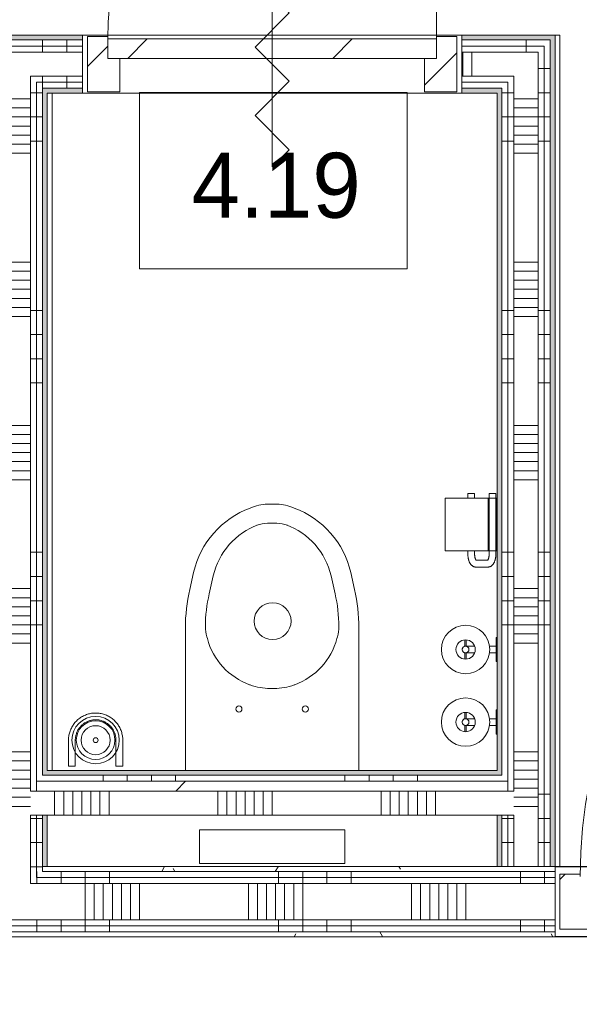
# Model space of a CAD drawing. Extents: x 2744 to 57639, y 3641 to 38820.
# Tile 107 of 179: x 38703 to 39860, y 32221 to 34256. Entities that reach past the tile are written whole.
import ezdxf

# ---------------------------------------------------------------- set-up
doc = ezdxf.new("R2010")
doc.units = 0
doc.header["$LTSCALE"] = 50
doc.layers.get('0').update_dxf_attribs({"linetype": 'CONTINUOUS'})
for name, color, linetype, lineweight in [('A-AREA-IDEN', 8, 'CONTINUOUS', 18), ('A-DETL-GENF', 8, 'CONTINUOUS', 18), ('A-DOOR', 8, 'CONTINUOUS', 25), ('A-FLOR-OTLN', 8, 'CONTINUOUS', 18), ('A-GENM', 8, 'CONTINUOUS', 18), ('A-WALL-PATT', 8, 'CONTINUOUS', 50), ('I-WALL', 8, 'CONTINUOUS', 25), ('P-SANR-FIXT', 8, 'CONTINUOUS', 18)]:
    doc.layers.add(name, color=color, linetype=linetype, lineweight=lineweight)
doc.styles.add('Frutiger_6', font='txt', dxfattribs={"height": 134.331683})
pattern_1 = [(0, (0, 0), (406.4, 101.6), [33.528, -271.272, 33.528, -271.272, -1625.6]), (0, (0, 0), (406.4, 101.6), [-609.6, 33.528, -576.072, 33.528, -271.272, -711.2]), (0, (0, 0), (406.4, 101.6), [-1524, 33.528, -169.672, 33.528, -474.472]), (120, (152.4, 50.8), (-291.18818, 301.15272), [33.528, -271.272, 33.528, -271.272, -1625.6]), (120, (152.4, 50.8), (-291.18818, 301.15272), [-609.6, 33.528, -576.072, 33.528, -271.272, -711.2]), (120, (152.4, 50.8), (-291.18818, 301.15272), [-1524, 33.528, -169.672, 33.528, -474.472]), (240, (203.2, 254), (-115.21182, -402.75272), [33.528, -271.272, 33.528, -271.272, -1625.6]), (240, (203.2, 254), (-115.21182, -402.75272), [-609.6, 33.528, -576.072, 33.528, -271.272, -711.2]), (240, (203.2, 254), (-115.21182, -402.75272), [-1524, 33.528, -169.672, 33.528, -474.472])]
pattern_2 = [(270, (36388, 32505.7), (500, -4e-12), []), (270, (36338, 32505.7), (500, -4e-12), []), (270, (36288, 32505.7), (500, -4e-12), []), (270, (36238, 32505.7), (500, -4e-12), [])]
pattern_3 = [(270, (36399.95, 34224.45), (500, 3e-14), []), (270, (36349.95, 34224.45), (500, 3e-14), []), (270, (36299.95, 34224.45), (500, 3e-14), []), (270, (36249.95, 34224.45), (500, 3e-14), [])]
pattern_4 = [(180, (39809.95, 33505.1), (-2e-12, -500), []), (180, (39809.95, 33555.1), (-2e-12, -500), []), (180, (39809.95, 33605.1), (-2e-12, -500), []), (180, (39809.95, 33655.1), (-2e-12, -500), [])]
pattern_5 = [(180, (38759.95, 33505.1), (6e-13, -500), []), (180, (38759.95, 33555.1), (6e-13, -500), []), (180, (38759.95, 33605.1), (6e-13, -500), []), (180, (38759.95, 33655.1), (6e-13, -500), [])]

# ---------------------------------------------------------------- blocks, each defined once
blk = doc.blocks.new('74_3B_toilet - eenvoudig - 74_3B_toilet - eenvoudig-4325791-Plotview 4e Verdieping - schaal 1 op 100')
at = {"layer": 'P-SANR-FIXT'}
for p, q in [((-41.5, 146.2), (-341.5, 146.2)), ((-341.5, 146.2), (-341.5, 76.2)), ((-41.5, 76.2), (-41.5, 146.2)), ((-341.5, 76.2), (-41.5, 76.2)), ((-370.9, -46.3), (-370.9, -340.9)), ((-12.1, -340.9), (-12.1, -46.3)), ((-238.2, -223.6), (-236.9, -223.1)), ((-187.3, -215.9), (-195.7, -215.9)), ((-144.9, -223.6), (-146.2, -223.1)), ((-326.5, -322.7), (-325.4, -318.8)), ((-56.5, -322.7), (-57.6, -318.8)), ((-362, -420.1), (-353.9, -455.6)), ((-313.2, -448.4), (-321.6, -411.6)), ((-69.8, -448.4), (-61.4, -411.6)), ((-29.2, -455.6), (-21.1, -420.1)), ((-223.2, -553.2), (-220.4, -554.3)), ((-181.9, -557.2), (-201.1, -557.2)), ((-159.8, -553.2), (-162.6, -554.3)), ((-237.2, -588.7), (-232.3, -590.5)), ((-150.7, -590.5), (-145.8, -588.7)), ((-196.8, -596.9), (-186.2, -596.9))]:
    blk.add_line(p, q, dxfattribs=at)
for centre, radius in [((-260.2, -173.2), 6.35), ((-122.8, -173.2), 6.35), ((-192.5, -354.9), 38.1)]:
    blk.add_circle(centre, radius, dxfattribs=at)
for centre, radius, start, end in [((-190.5, -354.9), 139.7, 109.9597, 165), ((-195.7, -336.5), 120.6, 90, 109.9597), ((-187.3, -336.5), 120.6, 70.0403, 90), ((-192.5, -354.9), 139.7, 15, 70.0403), ((-235.5, -347.1), 94.2, 165, 177.7844), ((-147.5, -347.1), 94.2, 2.2156, 15), ((-15.3, -340.9), 355.6, 180, 192.8722), ((-12.1, -340.9), 317.5, 180.4622, 192.8722), ((-370.9, -340.9), 317.5, 347.1278, 359.5378), ((-367.7, -340.9), 355.6, 347.1278, 360), ((-172.2, -414), 186.4, 192.8722, 249.5866), ((-168.7, -415.3), 148.3, 192.8722, 249.5866), ((-214.3, -415.3), 148.3, 290.4134, 347.1278), ((-210.8, -414), 186.4, 290.4134, 347.1278), ((-201.1, -493.7), 63.5, 249.5866, 270), ((-181.9, -493.7), 63.5, 270, 290.4134), ((-196.8, -495.3), 101.6, 249.5866, 270), ((-186.2, -495.3), 101.6, 270, 290.4134)]:
    blk.add_arc(centre, radius, start, end, dxfattribs=at)
blk = doc.blocks.new('32_KA_hout_67-114-enkele_deur_met dorpel - H630d-V79-Plotview 4e Verdieping - schaal 1 op 100')
at = {"layer": 'A-GENM'}
h = blk.add_hatch(dxfattribs=at)
h.set_pattern_fill('FP_300', color=256, style=0, pattern_type=2)
h.set_pattern_definition([(45, (-39224.95, -34164.45), (-91.92388, 91.92388), [])])
h.paths.add_polyline_path([(-382.1, -57), (-315.1, -57), (-315.1, 12), (-340.1, 12), (-340.1, 57), (-382.1, 57), (-382.1, -12.6)], flags=0)
h.paths.add_polyline_path([(381.9, -57), (381.9, 57), (339.9, 57), (339.9, 12), (314.9, 12), (314.9, -57), (363.6, -57)], flags=0)
at = {"layer": 'A-DETL-GENF'}
for p, q in [((0, 212.1), (-35.4, 176.8)), ((0, -212.1), (0, 212.1)), ((-35.4, 176.8), (35.4, 106.1)), ((35.4, 106.1), (-35.4, 35.4)), ((-35.4, 35.4), (35.4, -35.4)), ((35.4, -35.4), (-35.4, -106.1)), ((-35.4, -106.1), (35.4, -176.8)), ((35.4, -176.8), (0, -212.1))]:
    blk.add_line(p, q, dxfattribs=at)
at = {"layer": 'A-DOOR', "lineweight": 18}
for p, q in [((-340.1, 57), (-382.1, 57)), ((-382.1, 57), (-382.1, -57)), ((-340.1, 52), (-340.1, 57)), ((381.9, 57), (339.9, 57)), ((339.9, 57), (339.9, 52)), ((381.9, -57), (381.9, 57)), ((-315.1, -57), (-315.1, 12)), ((314.9, 12), (314.9, -57)), ((-382.1, -57), (-315.1, -57)), ((314.9, -57), (381.9, -57))]:
    blk.add_line(p, q, dxfattribs=at)
at = {"layer": 'A-GENM'}
blk.add_line((339.9, 52), (339.9, 732), dxfattribs=at)
blk.add_arc((339.9, 52), 680, 90, 180, dxfattribs=at)
blk = doc.blocks.new('32_KA_hout_67-114-enkele_deur - H930_z-6007470-Plotview 4e Verdieping - schaal 1 op 100')
at = {"layer": 'A-GENM'}
h = blk.add_hatch(dxfattribs=at)
h.set_pattern_fill('FP_302', color=256, style=0, pattern_type=2)
h.set_pattern_definition([(45, (-40351.95, -32433.2), (-91.92388, 91.92388), [])])
h.paths.add_polyline_path([(-532.1, -57), (-465.1, -57), (-465.1, 12), (-490.1, 12), (-490.1, 57), (-532.1, 57), (-532.1, -40)], flags=0)
h.paths.add_polyline_path([(500.5, -57), (531.9, -57), (531.9, 57), (489.9, 57), (489.9, 12), (464.9, 12), (464.9, -57)], flags=0)
at = {"layer": 'A-DETL-GENF'}
for p, q in [((0, 212.1), (-35.4, 176.8)), ((0, -212.1), (0, 212.1)), ((-35.4, 176.8), (35.4, 106.1)), ((35.4, 106.1), (-35.4, 35.4)), ((-35.4, 35.4), (35.4, -35.4)), ((35.4, -35.4), (-35.4, -106.1)), ((-35.4, -106.1), (35.4, -176.8)), ((35.4, -176.8), (0, -212.1))]:
    blk.add_line(p, q, dxfattribs=at)
at = {"layer": 'A-DOOR', "lineweight": 18}
for p, q in [((-490.1, 57), (-532.1, 57)), ((-532.1, 57), (-532.1, -57)), ((-490.1, 52), (-490.1, 57)), ((531.9, 57), (489.9, 57)), ((489.9, 57), (489.9, 52)), ((531.9, -57), (531.9, 57)), ((-465.1, -57), (-465.1, 12)), ((464.9, 12), (464.9, -57)), ((-532.1, -57), (-465.1, -57)), ((464.9, -57), (531.9, -57))]:
    blk.add_line(p, q, dxfattribs=at)
at = {"layer": 'A-GENM'}
blk.add_line((489.9, 52), (489.9, 1032), dxfattribs=at)
blk.add_arc((489.9, 52), 980, 90, 180, dxfattribs=at)
blk = doc.blocks.new('32_KA_binnendeur_hout - 32_KA_binnendeur_hout-V84-Plotview 4e Verdieping - schaal 1 op 100')
at = {"layer": 'A-DOOR', "lineweight": 18}
h = blk.add_hatch(dxfattribs=at)
h.set_pattern_fill('FP_340', color=256, style=0, pattern_type=2)
h.set_pattern_definition([(225, (39224.83, 34216.45), (212.132, -212.132), [])])
h.paths.add_polyline_path([(-47.8, 40), (-340, 40), (-340, 0), (340, 0), (340, 40)], flags=0)
for p, q in [((-340, 0), (-340, 40)), ((-340, 40), (340, 40)), ((340, 40), (340, 0)), ((340, 0), (-340, 0))]:
    blk.add_line(p, q, dxfattribs=at)
blk = doc.blocks.new('74_KA_D-Line reserve toiletrolhouder - Type 1-7879157-Plotview 4e Verdieping - schaal 1 op 100')
at = {"layer": 'P-SANR-FIXT'}
for p, q in [((118.6, 126.5), (105.2, 126.5)), ((105.2, 123.5), (118.6, 123.5)), ((144.8, 126.5), (131.3, 126.5)), ((131.7, 123.5), (144.8, 123.5)), ((118, 111), (118, 106.4)), ((132, 106.4), (132, 111)), ((100, 62), (100, 60)), ((103.3, 62), (100, 62)), ((100, 62), (150, 62)), ((118, 75.9), (118, 62)), ((132, 62), (132, 75.9)), ((150, 62), (146.7, 62)), ((150, 60), (150, 62))]:
    blk.add_line(p, q, dxfattribs=at)
at = {"layer": 'P-SANR-FIXT', "flags": 128}
for points in [[(118, 124.9), (118, 125), (118, 125)], [(118, 111), (118, 111.6), (118, 112.1), (118, 112.7), (118, 113.2), (118, 113.8), (118, 114.3), (118, 114.9), (118, 115.4), (118, 115.9), (118, 116.5), (118, 117), (118, 117.5), (118, 118), (118, 118.4), (118, 118.9), (118, 119.4), (118, 119.8), (118, 120.2), (118, 120.6), (118, 121), (118, 121.4), (118, 121.8), (118, 122.1), (118, 122.5), (118, 122.8), (118, 123.1), (118, 123.3), (118, 123.6), (118, 123.8), (118, 124), (118, 124.2), (118, 124.4)], [(118.1, 125.8), (118.1, 126.1), (118.1, 126.4), (118.2, 126.7), (118.3, 126.9), (118.4, 127.2), (118.4, 127.5), (118.6, 127.7), (118.7, 128), (118.8, 128.2), (118.9, 128.5), (119.1, 128.7), (119.2, 129), (119.4, 129.2), (119.6, 129.4)], [(123.3, 131.8), (123.5, 131.8), (123.8, 131.9), (124.1, 131.9), (124.4, 132), (124.6, 132), (124.9, 132), (125.2, 132), (125.5, 132), (125.8, 132), (126, 131.9), (126.3, 131.9), (126.6, 131.8), (126.9, 131.7), (127.1, 131.7), (127.4, 131.6), (127.7, 131.5), (127.9, 131.4)], [(131.4, 127.9), (131.5, 127.6), (131.6, 127.3), (131.7, 127.1), (131.8, 126.8), (131.8, 126.5), (131.9, 126.3), (131.9, 126), (132, 125.7), (132, 125.4), (132, 125.2), (132, 125)], [(132, 125), (132, 125), (132, 125), (132, 124.9), (132, 124.8), (132, 124.7), (132, 124.6), (132, 124.5), (132, 124.3), (132, 124.1), (132, 123.9), (132, 123.7), (132, 123.4), (132, 123.1), (132, 122.9), (132, 122.6), (132, 122.2), (132, 121.9), (132, 121.5), (132, 121.1), (132, 120.8), (132, 120.3), (132, 119.9), (132, 119.5), (132, 119), (132, 118.6), (132, 118.1), (132, 117.6), (132, 117.1), (132, 116.6), (132, 116.1), (132, 115.5), (132, 115), (132, 114.5), (132, 113.9), (132, 113.4), (132, 112.8), (132, 112.3), (132, 111.7), (132, 111.2), (132, 111)]]:
    blk.add_lwpolyline(points, dxfattribs=at)
at = {"layer": 'P-SANR-FIXT'}
for radius, start, end in [(50, 360, 180), (20, 0, 180), (50, 180, 360), (20, 180, 360), (7, 0, 180), (7, 180, 360)]:
    blk.add_arc((125, 125), radius, start, end, dxfattribs=at)
blk = doc.blocks.new('74_KA_D-Line toiletrolhouder - Type 1-7871651-Plotview 4e Verdieping - schaal 1 op 100')
at = {"layer": 'P-SANR-FIXT'}
for p, q in [((187.5, 167), (79.2, 167)), ((79.2, 78), (79.2, 167)), ((187.5, 167), (187.5, 78)), ((45.5, 104), (45.5, 78.6)), ((59.5, 78.6), (59.5, 104)), ((79.2, 120.4), (72.5, 120.4)), ((72.5, 106.4), (79.2, 106.4)), ((197.5, 120.4), (187.5, 120.4)), ((187.5, 106.4), (197.5, 106.4)), ((197.5, 120.4), (197.5, 119.5)), ((197.5, 119.5), (197.5, 106.4)), ((197.5, 76.2), (72.5, 76.2)), ((72.5, 62.2), (197.5, 62.2)), ((187.5, 78.2), (79.2, 78.2)), ((79.2, 60.2), (79.2, 78.2)), ((187.5, 78.2), (187.5, 60.2)), ((197.5, 76.2), (197.5, 75.4)), ((197.5, 75.4), (197.5, 62.2)), ((79.2, 60.2), (187.5, 60.2))]:
    blk.add_line(p, q, dxfattribs=at)
at = {"layer": 'P-SANR-FIXT', "flags": 128}
for points in [[(45.5, 104), (45.5, 104.9), (45.7, 105.9), (45.9, 106.8), (46.1, 107.7), (46.5, 108.6), (46.9, 109.4), (47.3, 110.2), (47.8, 111), (48.3, 111.7), (48.9, 112.3), (49.5, 112.9), (50.1, 113.5), (50.7, 114.1), (51.4, 114.6), (52, 115), (52.7, 115.5), (53.4, 115.9), (54.2, 116.3), (54.9, 116.7), (55.7, 117.1), (56.4, 117.4), (57.2, 117.7), (58, 118), (58.8, 118.3), (59.7, 118.6), (60.5, 118.8), (61.4, 119), (62.2, 119.3), (63.1, 119.4), (64, 119.6), (64.9, 119.8), (65.8, 119.9), (66.7, 120), (67.6, 120.1), (68.5, 120.2), (69.5, 120.3), (70.4, 120.3), (71.3, 120.4), (72.2, 120.4), (72.5, 120.4)], [(59.2, 102.9), (59.2, 102.9), (59.3, 103), (59.4, 103), (59.5, 103.1), (59.6, 103.2), (59.8, 103.4), (60, 103.5), (60.2, 103.7), (60.5, 103.8), (60.8, 104), (61.1, 104.2), (61.5, 104.4), (61.9, 104.5), (62.3, 104.7), (62.8, 104.9), (63.3, 105), (63.8, 105.2), (64.3, 105.3), (64.8, 105.5), (65.4, 105.6), (66, 105.7), (66.6, 105.9), (67.2, 106), (67.8, 106.1), (68.5, 106.1), (69.1, 106.2), (69.7, 106.3), (70.4, 106.3), (71.1, 106.3), (71.7, 106.4), (72.4, 106.4), (72.5, 106.4)], [(45.5, 78.6), (45.5, 77.6), (45.7, 76.7), (45.9, 75.8), (46.1, 74.8), (46.5, 74), (46.9, 73.1), (47.3, 72.4), (47.8, 71.6), (48.3, 70.9), (48.9, 70.3), (49.5, 69.7), (50.1, 69.1), (50.7, 68.5), (51.4, 68), (52, 67.5), (52.7, 67.1), (53.4, 66.7), (54.2, 66.3), (54.9, 65.9), (55.7, 65.5), (56.4, 65.2), (57.2, 64.9), (58, 64.6), (58.8, 64.3), (59.7, 64), (60.5, 63.8), (61.4, 63.5), (62.2, 63.3), (63.1, 63.1), (64, 63), (64.9, 62.8), (65.8, 62.7), (66.7, 62.6), (67.6, 62.5), (68.5, 62.4), (69.5, 62.3), (70.4, 62.3), (71.3, 62.2), (72.2, 62.2), (72.5, 62.2)], [(59.2, 79.7), (59.2, 79.7), (59.3, 79.6), (59.4, 79.6), (59.5, 79.5), (59.6, 79.3), (59.8, 79.2), (60, 79.1), (60.2, 78.9), (60.5, 78.7), (60.8, 78.6), (61.1, 78.4), (61.5, 78.2), (61.9, 78.1), (62.3, 77.9), (62.8, 77.7), (63.3, 77.6), (63.8, 77.4), (64.3, 77.2), (64.8, 77.1), (65.4, 77), (66, 76.8), (66.6, 76.7), (67.2, 76.6), (67.8, 76.5), (68.5, 76.5), (69.1, 76.4), (69.7, 76.3), (70.4, 76.3), (71.1, 76.3), (71.7, 76.2), (72.4, 76.2), (72.5, 76.2)]]:
    blk.add_lwpolyline(points, dxfattribs=at)
blk = doc.blocks.new('74_KU_D line toiletborstel - Type 1-7877824-Plotview 4e Verdieping - schaal 1 op 100')
at = {"layer": 'P-SANR-FIXT'}
for p, q in [((69, 109), (69, 55)), ((83, 55), (83, 109)), ((167, 109), (167, 55)), ((181, 55), (181, 109)), ((83, 55), (69, 55)), ((181, 55), (167, 55))]:
    blk.add_line(p, q, dxfattribs=at)
at = {"layer": 'P-SANR-FIXT', "flags": 128}
for points in [[(181, 109), (181, 111.2), (180.9, 113.5), (180.6, 115.7), (180.3, 117.9), (179.9, 120.1), (179.4, 122.3), (178.9, 124.5), (178.2, 126.6), (177.5, 128.7), (176.6, 130.8), (175.7, 132.9), (174.7, 134.9), (173.6, 136.8), (172.5, 138.8), (171.3, 140.6), (170, 142.5), (168.6, 144.2), (167.1, 146), (165.6, 147.6), (164, 149.2), (162.4, 150.7), (160.7, 152.2), (159, 153.6), (157.1, 154.9), (155.3, 156.2), (153.4, 157.3), (151.4, 158.4), (149.4, 159.4), (147.4, 160.4), (145.3, 161.2), (143.2, 162), (141.1, 162.7), (138.9, 163.3), (136.7, 163.8), (134.5, 164.2), (132.3, 164.6), (130.1, 164.8), (127.8, 165), (125.6, 165), (123.4, 165), (121.1, 164.9), (118.9, 164.7), (116.7, 164.4), (114.5, 164), (112.3, 163.6), (110.1, 163), (107.9, 162.4), (105.8, 161.7), (103.7, 160.9), (101.7, 160), (99.7, 159), (97.7, 157.9), (95.7, 156.8), (93.9, 155.6), (92, 154.3), (90.2, 153), (88.5, 151.5), (86.8, 150), (85.2, 148.5), (83.7, 146.9), (82.2, 145.2), (80.8, 143.4), (79.4, 141.6), (78.2, 139.8), (77, 137.9), (75.9, 135.9), (74.8, 134), (73.9, 131.9), (73, 129.9), (72.2, 127.8), (71.5, 125.6), (70.9, 123.5), (70.3, 121.3), (69.9, 119.1), (69.5, 116.9), (69.2, 114.7), (69.1, 112.4), (69, 110.2), (69, 109)], [(83, 109), (83, 110.7), (83.1, 112.4), (83.3, 114), (83.5, 115.7), (83.8, 117.4), (84.2, 119), (84.6, 120.6), (85.1, 122.2), (85.6, 123.8), (86.3, 125.4), (87, 126.9), (87.7, 128.4), (88.5, 129.9), (89.4, 131.3), (90.3, 132.7), (91.3, 134.1), (92.3, 135.4), (93.4, 136.7), (94.5, 138), (95.7, 139.2), (96.9, 140.3), (98.2, 141.4), (99.5, 142.5), (100.9, 143.4), (102.3, 144.4), (103.7, 145.3), (105.2, 146.1), (106.7, 146.8), (108.2, 147.5), (109.8, 148.2), (111.3, 148.8), (112.9, 149.3), (114.6, 149.7), (116.2, 150.1), (117.9, 150.4), (119.5, 150.7), (121.2, 150.9), (122.9, 151), (124.5, 151), (126.2, 151), (127.9, 150.9), (129.6, 150.8), (131.3, 150.6), (132.9, 150.3), (134.6, 149.9), (136.2, 149.5), (137.8, 149.1), (139.4, 148.5), (141, 147.9), (142.5, 147.2), (144, 146.5), (145.5, 145.7), (146.9, 144.9), (148.4, 144), (149.7, 143), (151.1, 142), (152.4, 140.9), (153.6, 139.8), (154.8, 138.6), (156, 137.4), (157.1, 136.1), (158.2, 134.8), (159.2, 133.5), (160.1, 132.1), (161, 130.7), (161.9, 129.2), (162.6, 127.7), (163.4, 126.2), (164, 124.7), (164.6, 123.1), (165.1, 121.5), (165.6, 119.9), (166, 118.2), (166.4, 116.6), (166.6, 114.9), (166.8, 113.3), (167, 111.6), (167, 109.9), (167, 109)]]:
    blk.add_lwpolyline(points, dxfattribs=at)
at = {"layer": 'P-SANR-FIXT'}
for centre, radius, start, end in [((125, 109), 49, 0, 180), ((125, 109), 40, 0, 180), ((125, 108.8), 30, 90, 270), ((125, 108.8), 30, 270, 90), ((125, 109), 49, 180, 0), ((125, 109), 40, 180, 0), ((125, 108.8), 5, 0, 180), ((125, 108.8), 5, 180, 360)]:
    blk.add_arc(centre, radius, start, end, dxfattribs=at)
blk = doc.blocks.new('00_KU ruimtetag klein - 00_KU ruimtetag klein-3654224-Plotview 4e Verdieping - schaal 1 op 100')
at = {"layer": 'A-AREA-IDEN'}
for p, q in [((2.754, 1.853), (-2.777, 1.853)), ((-2.777, 1.853), (-2.777, -1.794)), ((2.754, -1.794), (2.754, 1.853)), ((-2.777, -1.794), (2.754, -1.794))]:
    blk.add_line(p, q, dxfattribs=at)
blk = doc.blocks.new('Onderlegger 4e verdieping')
at = {"layer": 'A-WALL-PATT', "lineweight": 5}
h = blk.add_hatch(color=256, dxfattribs=at)
h.paths.add_polyline_path([(34366.9, 34214.5), (34632.9, 34214.5), (34632.9, 34224.5), (34366.9, 34224.5)], flags=0)
h.paths.add_polyline_path([(39799.9, 34214.5), (39809.9, 34214.5), (39809.9, 34224.5), (39616.9, 34224.5), (39616.9, 34214.5)], flags=0)
h.paths.add_polyline_path([(33582.9, 34214.5), (33582.9, 34224.5), (33389.9, 34224.5), (33389.9, 34214.5), (33399.9, 34214.5)], flags=0)
h.paths.add_polyline_path([(38832.9, 34214.5), (38832.9, 34224.5), (38566.9, 34224.5), (38566.9, 34214.5)], flags=0)
h.paths.add_polyline_path([(37782.9, 34214.5), (37782.9, 34224.5), (37516.9, 34224.5), (37516.9, 34214.5)], flags=0)
h.paths.add_polyline_path([(35682.9, 34214.5), (35682.9, 34224.5), (35416.9, 34224.5), (35416.9, 34214.5), (35481, 34214.5)], flags=0)
h.paths.add_polyline_path([(36586.9, 34214.5), (36732.9, 34214.5), (36732.9, 34224.5), (36466.9, 34224.5), (36466.9, 34214.5)], flags=0)
at = {"layer": 'A-WALL-PATT', "lineweight": 18}
h = blk.add_hatch(dxfattribs=at)
h.set_pattern_fill('FP_303', color=256, angle=90, style=0, pattern_type=2)
h.set_pattern_definition(pattern_3)
h.paths.add_polyline_path([(36732.9, 34202), (36732.9, 34214.5), (36466.9, 34214.5), (36466.9, 34202), (36586.9, 34202)], flags=0)
h.paths.add_polyline_path([(33412.4, 34202), (33582.9, 34202), (33582.9, 34214.5), (33399.9, 34214.5), (33399.9, 34202)], flags=0)
h.paths.add_polyline_path([(35416.9, 34202), (35682.9, 34202), (35682.9, 34214.5), (35416.9, 34214.5)], flags=0)
h.paths.add_polyline_path([(39616.9, 34202), (39799.9, 34202), (39799.9, 34214.5), (39616.9, 34214.5)], flags=0)
h.paths.add_polyline_path([(34632.9, 34202), (34632.9, 34214.5), (34366.9, 34214.5), (34366.9, 34202)], flags=0)
h.paths.add_polyline_path([(38566.9, 34202), (38832.9, 34202), (38832.9, 34214.5), (38566.9, 34214.5)], flags=0)
h.paths.add_polyline_path([(37516.9, 34202), (37782.9, 34202), (37782.9, 34214.5), (37516.9, 34214.5)], flags=0)
at = {"layer": 'A-WALL-PATT', "lineweight": 25}
blk.add_hatch(color=256, dxfattribs=at).paths.add_polyline_path([(39799.9, 32505.7), (39809.9, 32505.7), (39809.9, 34214.5), (39799.9, 34214.5), (39799.9, 32613)], flags=0)
at = {"layer": 'A-WALL-PATT', "lineweight": 18}
h = blk.add_hatch(dxfattribs=at)
h.set_pattern_fill('FP_303', color=256, angle=90, style=0, pattern_type=2)
h.set_pattern_definition(pattern_3)
h.paths.add_polyline_path([(39787.4, 34189.5), (39787.4, 34202), (39616.9, 34202), (39616.9, 34189.5), (39774.9, 34189.5)], flags=0)
h.paths.add_polyline_path([(33582.9, 34189.5), (33582.9, 34202), (33412.4, 34202), (33412.4, 34189.5), (33424.9, 34189.5)], flags=0)
h.paths.add_polyline_path([(34632.9, 34189.5), (34632.9, 34202), (34366.9, 34202), (34366.9, 34189.5)], flags=0)
h.paths.add_polyline_path([(35682.9, 34189.5), (35682.9, 34202), (35416.9, 34202), (35416.9, 34189.5), (35481, 34189.5)], flags=0)
h.paths.add_polyline_path([(36466.9, 34189.5), (36732.9, 34189.5), (36732.9, 34202), (36466.9, 34202)], flags=0)
h.paths.add_polyline_path([(38832.9, 34189.5), (38832.9, 34202), (38566.9, 34202), (38566.9, 34189.5)], flags=0)
h.paths.add_polyline_path([(37516.9, 34189.5), (37782.9, 34189.5), (37782.9, 34202), (37516.9, 34202)], flags=0)
h = blk.add_hatch(dxfattribs=at)
h.set_pattern_fill('FP_307', color=256, angle=90, style=0, pattern_type=2)
h.set_pattern_definition(pattern_4)
h.paths.add_polyline_path([(39787.4, 32505.7), (39799.9, 32505.7), (39799.9, 34202), (39787.4, 34202), (39787.4, 32613)], flags=0)
h = blk.add_hatch(dxfattribs=at)
h.set_pattern_fill('FP_304', color=256, angle=90, style=0, pattern_type=2)
h.set_pattern_definition([(270, (36599.95, 34224.45), (337.5, 2e-14), []), (270, (36581.2, 34224.45), (337.5, 2e-14), []), (270, (36562.45, 34224.45), (337.5, 2e-14), []), (270, (36543.7, 34224.45), (337.5, 2e-14), []), (270, (36524.95, 34224.45), (337.5, 2e-14), []), (270, (36506.2, 34224.45), (337.5, 2e-14), []), (270, (36487.45, 34224.45), (337.5, 2e-14), [])])
h.paths.add_polyline_path([(33582.9, 34139.5), (33582.9, 34189.5), (33424.9, 34189.5), (33424.9, 34139.5), (33474.9, 34139.5)], flags=0)
h.paths.add_polyline_path([(34533.1, 34139.5), (34632.9, 34139.5), (34632.9, 34189.5), (34366.9, 34189.5), (34366.9, 34139.5), (34524.9, 34139.5)], flags=0)
h.paths.add_polyline_path([(36466.9, 34139.5), (36732.9, 34139.5), (36732.9, 34189.5), (36466.9, 34189.5), (36466.9, 34151.8)], flags=0)
h.paths.add_polyline_path([(35416.9, 34139.5), (35682.9, 34139.5), (35682.9, 34189.5), (35416.9, 34189.5), (35416.9, 34151.8)], flags=0)
h.paths.add_polyline_path([(38640.7, 34139.5), (38832.9, 34139.5), (38832.9, 34189.5), (38566.9, 34189.5), (38566.9, 34139.5)], flags=0)
h.paths.add_polyline_path([(37674.9, 34139.5), (37782.9, 34139.5), (37782.9, 34189.5), (37516.9, 34189.5), (37516.9, 34139.5), (37624.9, 34139.5)], flags=0)
h.paths.add_polyline_path([(39774.9, 34139.5), (39774.9, 34189.5), (39616.9, 34189.5), (39616.9, 34139.5), (39724.9, 34139.5)], flags=0)
h = blk.add_hatch(dxfattribs=at)
h.set_pattern_fill('FP_307', color=256, angle=90, style=0, pattern_type=2)
h.set_pattern_definition(pattern_4)
h.paths.add_polyline_path([(39787.4, 32505.7), (39787.4, 34189.5), (39774.9, 34189.5), (39774.9, 32505.7)], flags=0)
h = blk.add_hatch(dxfattribs=at)
h.set_pattern_fill('FP_303', color=256, angle=90, style=0, pattern_type=2)
h.set_pattern_definition(pattern_3)
h.paths.add_polyline_path([(39724.9, 34127), (39724.9, 34139.5), (39616.9, 34139.5), (39616.9, 34127), (39712.4, 34127)], flags=0)
h.paths.add_polyline_path([(33582.9, 34127), (33582.9, 34139.5), (33474.9, 34139.5), (33474.9, 34127), (33487.4, 34127)], flags=0)
h.paths.add_polyline_path([(38662.4, 34127), (38674.9, 34127), (38674.9, 34139.5), (38566.9, 34139.5), (38566.9, 34127), (38640.7, 34127)], flags=0)
h.paths.add_polyline_path([(34366.9, 34127), (34474.9, 34127), (34474.9, 34139.5), (34366.9, 34139.5)], flags=0)
h.paths.add_polyline_path([(34524.9, 34127), (34632.9, 34127), (34632.9, 34139.5), (34524.9, 34139.5)], flags=0)
h.paths.add_polyline_path([(35416.9, 34127), (35524.9, 34127), (35524.9, 34139.5), (35416.9, 34139.5)], flags=0)
h.paths.add_polyline_path([(35682.9, 34127), (35682.9, 34139.5), (35574.9, 34139.5), (35574.9, 34127), (35587.4, 34127)], flags=0)
h.paths.add_polyline_path([(37782.9, 34127), (37782.9, 34139.5), (37674.9, 34139.5), (37674.9, 34127), (37692.8, 34127)], flags=0)
h.paths.add_polyline_path([(37624.9, 34127), (37624.9, 34139.5), (37516.9, 34139.5), (37516.9, 34127), (37612.4, 34127)], flags=0)
h.paths.add_polyline_path([(36732.9, 34127), (36732.9, 34139.5), (36624.9, 34139.5), (36624.9, 34127), (36637.4, 34127)], flags=0)
h.paths.add_polyline_path([(36574.9, 34127), (36574.9, 34139.5), (36466.9, 34139.5), (36466.9, 34127), (36562.4, 34127)], flags=0)
h.paths.add_polyline_path([(38724.9, 34127), (38832.9, 34127), (38832.9, 34139.5), (38724.9, 34139.5)], flags=0)
h = blk.add_hatch(dxfattribs=at)
h.set_pattern_fill('FP_316', color=256, angle=90, style=0, pattern_type=2)
h.set_pattern_definition([(180, (38759.95, 33305.08), (4e-13, -337.5), []), (180, (38759.95, 33323.83), (4e-13, -337.5), []), (180, (38759.95, 33342.58), (4e-13, -337.5), []), (180, (38759.95, 33361.33), (4e-13, -337.5), []), (180, (38759.95, 33380.08), (4e-13, -337.5), []), (180, (38759.95, 33398.83), (4e-13, -337.5), []), (180, (38759.95, 33417.58), (4e-13, -337.5), [])])
h.paths.add_polyline_path([(38674.9, 32470.7), (38724.9, 32470.7), (38724.9, 34139.5), (38674.9, 34139.5), (38674.9, 32483.2)], flags=0)
h = blk.add_hatch(dxfattribs=at)
h.set_pattern_fill('FP_308', color=256, angle=90, style=0, pattern_type=2)
h.set_pattern_definition([(180, (39809.95, 33305.08), (-2e-12, -337.5), []), (180, (39809.95, 33323.83), (-2e-12, -337.5), []), (180, (39809.95, 33342.58), (-2e-12, -337.5), []), (180, (39809.95, 33361.33), (-2e-12, -337.5), []), (180, (39809.95, 33380.08), (-2e-12, -337.5), []), (180, (39809.95, 33398.83), (-2e-12, -337.5), []), (180, (39809.95, 33417.58), (-2e-12, -337.5), [])])
h.paths.add_polyline_path([(39774.9, 32505.7), (39774.9, 34139.5), (39724.9, 34139.5), (39724.9, 32505.7)], flags=0)
h = blk.add_hatch(dxfattribs=at)
h.set_pattern_fill('FP_303', color=256, angle=90, style=0, pattern_type=2)
h.set_pattern_definition(pattern_3)
h.paths.add_polyline_path([(39712.4, 34114.5), (39712.4, 34127), (39616.9, 34127), (39616.9, 34114.5), (39699.9, 34114.5)], flags=0)
h.paths.add_polyline_path([(33582.9, 34114.5), (33582.9, 34127), (33487.4, 34127), (33487.4, 34114.5), (33499.9, 34114.5)], flags=0)
h.paths.add_polyline_path([(38662.4, 34114.5), (38662.4, 34127), (38566.9, 34127), (38566.9, 34114.5), (38649.9, 34114.5)], flags=0)
h.paths.add_polyline_path([(38737.4, 34114.5), (38832.9, 34114.5), (38832.9, 34127), (38737.4, 34127)], flags=0)
h.paths.add_polyline_path([(34366.9, 34114.5), (34462.4, 34114.5), (34462.4, 34127), (34366.9, 34127)], flags=0)
h.paths.add_polyline_path([(34632.9, 34114.5), (34632.9, 34127), (34537.4, 34127), (34537.4, 34114.5), (34549.9, 34114.5)], flags=0)
h.paths.add_polyline_path([(37692.8, 34114.5), (37782.9, 34114.5), (37782.9, 34127), (37687.4, 34127), (37687.4, 34114.5)], flags=0)
h.paths.add_polyline_path([(37612.4, 34114.5), (37612.4, 34127), (37516.9, 34127), (37516.9, 34114.5), (37599.9, 34114.5)], flags=0)
h.paths.add_polyline_path([(35416.9, 34114.5), (35512.4, 34114.5), (35512.4, 34127), (35416.9, 34127)], flags=0)
h.paths.add_polyline_path([(35682.9, 34114.5), (35682.9, 34127), (35587.4, 34127), (35587.4, 34114.5), (35599.9, 34114.5)], flags=0)
h.paths.add_polyline_path([(36637.4, 34114.5), (36732.9, 34114.5), (36732.9, 34127), (36637.4, 34127)], flags=0)
h.paths.add_polyline_path([(36562.4, 34114.5), (36562.4, 34127), (36466.9, 34127), (36466.9, 34114.5), (36549.9, 34114.5)], flags=0)
at = {"layer": 'A-WALL-PATT', "lineweight": 25}
h = blk.add_hatch(color=256, dxfattribs=at)
h.paths.add_polyline_path([(38639.9, 34104.5), (38649.9, 34104.5), (38649.9, 34114.5), (38566.9, 34114.5), (38566.9, 34104.5)], flags=0)
h.paths.add_polyline_path([(35481, 34104.5), (35499.9, 34104.5), (35499.9, 34114.5), (35416.9, 34114.5), (35416.9, 34104.5)], flags=0)
h.paths.add_polyline_path([(34366.9, 34104.5), (34449.9, 34104.5), (34449.9, 34114.5), (34366.9, 34114.5)], flags=0)
h.paths.add_polyline_path([(33499.9, 34104.5), (33582.9, 34104.5), (33582.9, 34114.5), (33499.9, 34114.5)], flags=0)
h.paths.add_polyline_path([(38749.9, 34104.5), (38832.9, 34104.5), (38832.9, 34114.5), (38749.9, 34114.5)], flags=0)
h.paths.add_polyline_path([(34632.9, 34104.5), (34632.9, 34114.5), (34549.9, 34114.5), (34549.9, 34104.5), (34559.9, 34104.5)], flags=0)
h.paths.add_polyline_path([(39616.9, 34104.5), (39699.9, 34104.5), (39699.9, 34114.5), (39616.9, 34114.5)], flags=0)
h.paths.add_polyline_path([(35609.9, 34104.5), (35682.9, 34104.5), (35682.9, 34114.5), (35599.9, 34114.5), (35599.9, 34104.5)], flags=0)
h.paths.add_polyline_path([(37699.9, 34104.5), (37782.9, 34104.5), (37782.9, 34114.5), (37699.9, 34114.5)], flags=0)
h.paths.add_polyline_path([(36466.9, 34104.5), (36549.9, 34104.5), (36549.9, 34114.5), (36466.9, 34114.5)], flags=0)
h.paths.add_polyline_path([(37599.9, 34104.5), (37599.9, 34114.5), (37516.9, 34114.5), (37516.9, 34104.5), (37589.9, 34104.5)], flags=0)
h.paths.add_polyline_path([(36732.9, 34104.5), (36732.9, 34114.5), (36649.9, 34114.5), (36649.9, 34104.5), (36659.9, 34104.5)], flags=0)
at = {"layer": 'A-WALL-PATT', "lineweight": 18}
h = blk.add_hatch(dxfattribs=at)
h.set_pattern_fill('FP_315', color=256, angle=90, style=0, pattern_type=2)
h.set_pattern_definition(pattern_5)
h.paths.add_polyline_path([(38724.9, 32483.2), (38737.4, 32483.2), (38737.4, 32612), (38724.9, 32612), (38724.9, 32505.7)], flags=0)
h.paths.add_polyline_path([(38737.4, 32662), (38737.4, 34127), (38724.9, 34127), (38724.9, 32662)], flags=0)
h = blk.add_hatch(dxfattribs=at)
h.set_pattern_fill('FP_315', color=256, angle=90, style=0, pattern_type=2)
h.set_pattern_definition(pattern_5)
h.paths.add_polyline_path([(38737.4, 32495.7), (38749.9, 32495.7), (38749.9, 32612), (38737.4, 32612), (38737.4, 32505.7)], flags=0)
h.paths.add_polyline_path([(38749.9, 32682), (38749.9, 34114.5), (38737.4, 34114.5), (38737.4, 32682)], flags=0)
h = blk.add_hatch(dxfattribs=at)
h.set_pattern_fill('FP_307', color=256, angle=90, style=0, pattern_type=2)
h.set_pattern_definition(pattern_4)
h.paths.add_polyline_path([(39712.4, 32505.7), (39712.4, 32612), (39699.9, 32612), (39699.9, 32505.7)], flags=0)
h.paths.add_polyline_path([(39699.9, 32682), (39712.4, 32682), (39712.4, 34114.5), (39699.9, 34114.5), (39699.9, 32694.5)], flags=0)
h = blk.add_hatch(dxfattribs=at)
h.set_pattern_fill('FP_307', color=256, angle=90, style=0, pattern_type=2)
h.set_pattern_definition(pattern_4)
h.paths.add_polyline_path([(39712.4, 32505.7), (39724.9, 32505.7), (39724.9, 32612), (39712.4, 32612)], flags=0)
h.paths.add_polyline_path([(39724.9, 32662), (39724.9, 34127), (39712.4, 34127), (39712.4, 32662)], flags=0)
at = {"layer": 'A-WALL-PATT', "lineweight": 25}
h = blk.add_hatch(color=256, dxfattribs=at)
h.paths.add_polyline_path([(38749.9, 32505.7), (38759.9, 32505.7), (38759.9, 32612), (38749.9, 32612)], flags=0)
h.paths.add_polyline_path([(38759.9, 32694.5), (38759.9, 34104.5), (38749.9, 34104.5), (38749.9, 32694.5)], flags=0)
at = {"layer": 'A-WALL-PATT', "lineweight": 5}
h = blk.add_hatch(color=256, dxfattribs=at)
h.paths.add_polyline_path([(39699.9, 32505.7), (39699.9, 32612), (39689.9, 32612), (39689.9, 32505.7)], flags=0)
h.paths.add_polyline_path([(39699.9, 32694.5), (39699.9, 34104.5), (39689.9, 34104.5), (39689.9, 32694.5)], flags=0)
at = {"layer": 'A-WALL-PATT', "lineweight": 18}
h = blk.add_hatch(dxfattribs=at)
h.set_pattern_fill('FP_330', color=256, angle=90, style=0, pattern_type=2)
h.set_pattern_definition([(270, (39024.95, 32704.45), (500, -1e-12), []), (270, (38974.95, 32704.45), (500, -1e-12), []), (270, (38924.95, 32704.45), (500, -1e-12), []), (270, (38874.95, 32704.45), (500, -1e-12), [])])
h.paths.add_polyline_path([(38956.6, 32682), (39699.9, 32682), (39699.9, 32694.5), (38749.9, 32694.5), (38749.9, 32682), (38798.7, 32682)], flags=0)
at = {"layer": 'A-WALL-PATT', "lineweight": 5}
blk.add_hatch(color=256, dxfattribs=at).paths.add_polyline_path([(38759.9, 32694.5), (39689.9, 32694.5), (39689.9, 32704.5), (38759.9, 32704.5)], flags=0)
at = {"layer": 'A-WALL-PATT', "lineweight": 18}
h = blk.add_hatch(dxfattribs=at)
h.set_pattern_fill('FP_284', color=256, style=0, pattern_type=2)
h.set_pattern_definition([(45, (0, 0), (-353.5534, 353.5534), [])])
h.paths.add_polyline_path([(38737.4, 32662), (39712.4, 32662), (39712.4, 32682), (38737.4, 32682)], flags=0)
h = blk.add_hatch(dxfattribs=at)
h.set_pattern_fill('FP_329', color=256, angle=90, style=0, pattern_type=2)
h.set_pattern_definition([(270, (39224.95, 32704.45), (337.5, -9e-13), []), (270, (39206.2, 32704.45), (337.5, -9e-13), []), (270, (39187.45, 32704.45), (337.5, -9e-13), []), (270, (39168.7, 32704.45), (337.5, -9e-13), []), (270, (39149.95, 32704.45), (337.5, -9e-13), []), (270, (39131.2, 32704.45), (337.5, -9e-13), []), (270, (39112.45, 32704.45), (337.5, -9e-13), [])])
h.paths.add_polyline_path([(38737.4, 32612), (39724.9, 32613), (39724.9, 32662), (38724.9, 32662), (38724.9, 32612)], flags=0)
h = blk.add_hatch(dxfattribs=at)
h.set_pattern_fill('FP_9', color=256, style=0, pattern_type=2)
h.set_pattern_definition(pattern_1)
h.paths.add_polyline_path([(33499.9, 32495.7), (34449.9, 32495.7), (34449.9, 32505.7), (33499.9, 32505.7)], flags=0)
h.paths.add_polyline_path([(34549.9, 32495.7), (35499.9, 32495.7), (35499.9, 32505.7), (34549.9, 32505.7)], flags=0)
h.paths.add_polyline_path([(35796.9, 32495.7), (36549.9, 32495.7), (36549.9, 32505.7), (35599.9, 32505.7), (35599.9, 32495.7)], flags=0)
h.paths.add_polyline_path([(37060.8, 32495.7), (37599.9, 32495.7), (37599.9, 32505.7), (36649.9, 32505.7), (36649.9, 32495.7), (36744.8, 32495.7)], flags=0)
h.paths.add_polyline_path([(37699.9, 32495.7), (38649.9, 32495.7), (38649.9, 32505.7), (37699.9, 32505.7)], flags=0)
h.paths.add_polyline_path([(38956.6, 32495.7), (39809.9, 32495.7), (39809.9, 32505.7), (38749.9, 32505.7), (38749.9, 32495.7)], flags=0)
h = blk.add_hatch(dxfattribs=at)
h.set_pattern_fill('FP_297', color=256, angle=90, style=0, pattern_type=2)
h.set_pattern_definition(pattern_2)
h.paths.add_polyline_path([(33412.4, 32483.2), (33412.4, 32495.7), (33399.8, 32495.7), (33399.8, 32483.2)], flags=0)
h.paths.add_polyline_path([(33585.1, 32483.2), (34462.4, 32483.2), (34462.4, 32495.7), (33487.4, 32495.7), (33487.4, 32483.2)], flags=0)
h.paths.add_polyline_path([(34537.4, 32483.2), (35512.4, 32483.2), (35512.4, 32495.7), (34537.4, 32495.7)], flags=0)
h.paths.add_polyline_path([(35796.9, 32483.2), (36562.4, 32483.2), (36562.4, 32495.7), (35587.4, 32495.7), (35587.4, 32483.2)], flags=0)
h.paths.add_polyline_path([(36744.8, 32483.2), (37612.4, 32483.2), (37612.4, 32495.7), (36637.4, 32495.7), (36637.4, 32483.2)], flags=0)
h.paths.add_polyline_path([(37692.8, 32483.2), (38662.4, 32483.2), (38662.4, 32495.7), (37687.4, 32495.7), (37687.4, 32483.2)], flags=0)
h.paths.add_polyline_path([(38737.4, 32483.2), (39809.9, 32483.2), (39809.9, 32495.7), (38737.4, 32495.7)], flags=0)
h = blk.add_hatch(dxfattribs=at)
h.set_pattern_fill('FP_297', color=256, angle=90, style=0, pattern_type=2)
h.set_pattern_definition(pattern_2)
h.paths.add_polyline_path([(33474.9, 32470.7), (34474.9, 32470.7), (34474.9, 32483.2), (33474.9, 32483.2)], flags=0)
h.paths.add_polyline_path([(33399.8, 32470.7), (33424.9, 32470.7), (33424.9, 32483.2), (33399.8, 32483.2)], flags=0)
h.paths.add_polyline_path([(34533.1, 32470.7), (35524.9, 32470.7), (35524.9, 32483.2), (34524.9, 32483.2), (34524.9, 32470.7)], flags=0)
h.paths.add_polyline_path([(35574.9, 32470.7), (36574.9, 32470.7), (36574.9, 32483.2), (35574.9, 32483.2)], flags=0)
h.paths.add_polyline_path([(36744.8, 32470.7), (37624.9, 32470.7), (37624.9, 32483.2), (36624.9, 32483.2), (36624.9, 32470.7)], flags=0)
h.paths.add_polyline_path([(37692.8, 32470.7), (38674.9, 32470.7), (38674.9, 32483.2), (37674.9, 32483.2), (37674.9, 32470.7)], flags=0)
h.paths.add_polyline_path([(38724.9, 32470.7), (39809.9, 32470.7), (39809.9, 32483.2), (38724.9, 32483.2)], flags=0)
h = blk.add_hatch(dxfattribs=at)
h.set_pattern_fill('FP_298', color=256, angle=90, style=0, pattern_type=2)
h.set_pattern_definition([(270, (36587.98, 32505.7), (337.5, -3e-12), []), (270, (36569.23, 32505.7), (337.5, -3e-12), []), (270, (36550.48, 32505.7), (337.5, -3e-12), []), (270, (36531.73, 32505.7), (337.5, -3e-12), []), (270, (36512.98, 32505.7), (337.5, -3e-12), []), (270, (36494.23, 32505.7), (337.5, -3e-12), []), (270, (36475.48, 32505.7), (337.5, -3e-12), [])])
h.paths.add_polyline_path([(33585.1, 32395.7), (39809.9, 32395.7), (39809.9, 32470.7), (33399.8, 32470.7), (33399.8, 32395.7)], flags=0)
h = blk.add_hatch(dxfattribs=at)
h.set_pattern_fill('FP_297', color=256, angle=90, style=0, pattern_type=2)
h.set_pattern_definition(pattern_2)
h.paths.add_polyline_path([(33399.8, 32383.2), (39809.9, 32383.2), (39809.9, 32395.7), (33399.8, 32395.7), (33399.8, 32393.2)], flags=0)
h = blk.add_hatch(dxfattribs=at)
h.set_pattern_fill('FP_297', color=256, angle=90, style=0, pattern_type=2)
h.set_pattern_definition(pattern_2)
h.paths.add_polyline_path([(33399.8, 32370.7), (39809.9, 32370.7), (39809.9, 32383.2), (33399.8, 32383.2)], flags=0)
h = blk.add_hatch(dxfattribs=at)
h.set_pattern_fill('FP_9', color=256, style=0, pattern_type=2)
h.set_pattern_definition(pattern_1)
h.paths.add_polyline_path([(33399.8, 32360.7), (39809.9, 32360.7), (39809.9, 32370.7), (33399.8, 32370.7)], flags=0)
at = {"layer": 'A-FLOR-OTLN'}
for p, q in [((39616.9, 34224.5), (38832.9, 34224.5)), ((39819.9, 34224.5), (39809.9, 34224.5)), ((39819.9, 32505.7), (39819.9, 34224.5)), ((38769.9, 32704.5), (38769.9, 34104.5)), ((38832.9, 34104.5), (39616.9, 34104.5))]:
    blk.add_line(p, q, dxfattribs=at)
at = {"layer": 'I-WALL', "lineweight": 18}
for p, q in [((38832.9, 34224.5), (38566.9, 34224.5)), ((38832.9, 34214.5), (38566.9, 34214.5)), ((38832.9, 34104.5), (38832.9, 34224.5)), ((39809.9, 34224.5), (39616.9, 34224.5)), ((39616.9, 34224.5), (39616.9, 34104.5)), ((39799.9, 34214.5), (39616.9, 34214.5)), ((39799.9, 34214.5), (39799.9, 32505.7)), ((39809.9, 32360.7), (39809.9, 34224.5)), ((38832.9, 34202), (38566.9, 34202)), ((39787.4, 34202), (39616.9, 34202)), ((39787.4, 34202), (39787.4, 32505.7)), ((38832.9, 34189.5), (38566.9, 34189.5)), ((39774.9, 34189.5), (39616.9, 34189.5)), ((39774.9, 34189.5), (39774.9, 32505.7)), ((38832.9, 34139.5), (38724.9, 34139.5)), ((38724.9, 34139.5), (38724.9, 32662)), ((39724.9, 34139.5), (39616.9, 34139.5)), ((39724.9, 34139.5), (39724.9, 32662)), ((38832.9, 34127), (38737.4, 34127)), ((38737.4, 32662), (38737.4, 34127)), ((38832.9, 34114.5), (38749.9, 34114.5)), ((38749.9, 34114.5), (38749.9, 32694.5)), ((39712.4, 34127), (39616.9, 34127)), ((39699.9, 34114.5), (39616.9, 34114.5)), ((39699.9, 34114.5), (39699.9, 32694.5)), ((39712.4, 34127), (39712.4, 32662)), ((38759.9, 34104.5), (38832.9, 34104.5)), ((38759.9, 32704.5), (38759.9, 34104.5)), ((39616.9, 34104.5), (39689.9, 34104.5)), ((39689.9, 34104.5), (39689.9, 32704.5)), ((39699.9, 32694.5), (38749.9, 32694.5)), ((39689.9, 32704.5), (38759.9, 32704.5)), ((39712.4, 32682), (38737.4, 32682)), ((39724.9, 32662), (38724.9, 32662)), ((38724.9, 32612), (38724.9, 32470.7)), ((38724.9, 32612), (39724.9, 32612)), ((38737.4, 32612), (38737.4, 32483.2)), ((38749.9, 32612), (38749.9, 32495.7)), ((38759.9, 32505.7), (38759.9, 32612)), ((39689.9, 32612), (39689.9, 32505.7)), ((39699.9, 32612), (39699.9, 32505.7)), ((39712.4, 32612), (39712.4, 32505.7)), ((39724.9, 32612), (39724.9, 32505.7)), ((39689.9, 32505.7), (38749.9, 32505.7)), ((39809.9, 32505.7), (39689.9, 32505.7)), ((38749.9, 32495.7), (39809.9, 32495.7)), ((38724.9, 32470.7), (39809.9, 32470.7)), ((38737.4, 32483.2), (39809.9, 32483.2)), ((33399.8, 32395.7), (39809.9, 32395.7)), ((33399.8, 32383.2), (39809.9, 32383.2)), ((33399.8, 32370.7), (39809.9, 32370.7)), ((33399.8, 32360.7), (39809.9, 32360.7))]:
    blk.add_line(p, q, dxfattribs=at)
at = {"layer": 'I-WALL'}
for p, q in [((39809.9, 32505.7), (40893.9, 32505.7)), ((40893.9, 32360.7), (39809.9, 32360.7))]:
    blk.add_line(p, q, dxfattribs=at)
at = {"layer": 'A-AREA-IDEN', "xscale": 99.99999999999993, "yscale": 99.99999999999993, "zscale": 99.99999999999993}
blk.add_blockref('00_KU ruimtetag klein - 00_KU ruimtetag klein-3654224-Plotview 4e Verdieping - schaal 1 op 100', (39228.6, 33920.8), dxfattribs=at)
at = {"layer": 'A-DOOR'}
for name, p in [('32_KA_hout_67-114-enkele_deur_met dorpel - H630d-V79-Plotview 4e Verdieping - schaal 1 op 100', (39224.9, 34164.5)), ('32_KA_hout_67-114-enkele_deur - H930_z-6007470-Plotview 4e Verdieping - schaal 1 op 100', (40351.9, 32433.2))]:
    blk.add_blockref(name, p, dxfattribs=at)
at = {"layer": 'A-DOOR', "rotation": 180}
blk.add_blockref('32_KA_binnendeur_hout - 32_KA_binnendeur_hout-V84-Plotview 4e Verdieping - schaal 1 op 100', (39224.8, 34216.5), dxfattribs=at)
at = {"layer": 'P-SANR-FIXT'}
for name, p, rotation in [('74_KA_D-Line toiletrolhouder - Type 1-7871651-Plotview 4e Verdieping - schaal 1 op 100', (39749.9, 33079.5), 90.00000000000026), ('74_3B_toilet - eenvoudig - 74_3B_toilet - eenvoudig-4325791-Plotview 4e Verdieping - schaal 1 op 100', (39033.4, 32658.2), 180), ('74_KA_D-Line reserve toiletrolhouder - Type 1-7879157-Plotview 4e Verdieping - schaal 1 op 100', (39749.9, 32829.5), 90.00000000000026), ('74_KA_D-Line reserve toiletrolhouder - Type 1-7879157-Plotview 4e Verdieping - schaal 1 op 100', (39749.9, 32679.5), 90.00000000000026)]:
    blk.add_blockref(name, p, dxfattribs=dict(at, rotation=rotation))
blk.add_blockref('74_KU_D line toiletborstel - Type 1-7877824-Plotview 4e Verdieping - schaal 1 op 100', (38734.9, 32658.2), dxfattribs=at)
at = {"layer": 'A-AREA-IDEN', "insert": (39233.2, 33981.3), "char_height": 134.33, "width": 438.463, "attachment_point": 2, "line_spacing_factor": 1.017696, "style": 'Frutiger_6'}
blk.add_mtext('4.19', dxfattribs=at)

msp = doc.modelspace()

# ---------------------------------------------------------------- block references
msp.add_blockref('Onderlegger 4e verdieping', (0, 0))

doc.saveas('drawing.dxf')
